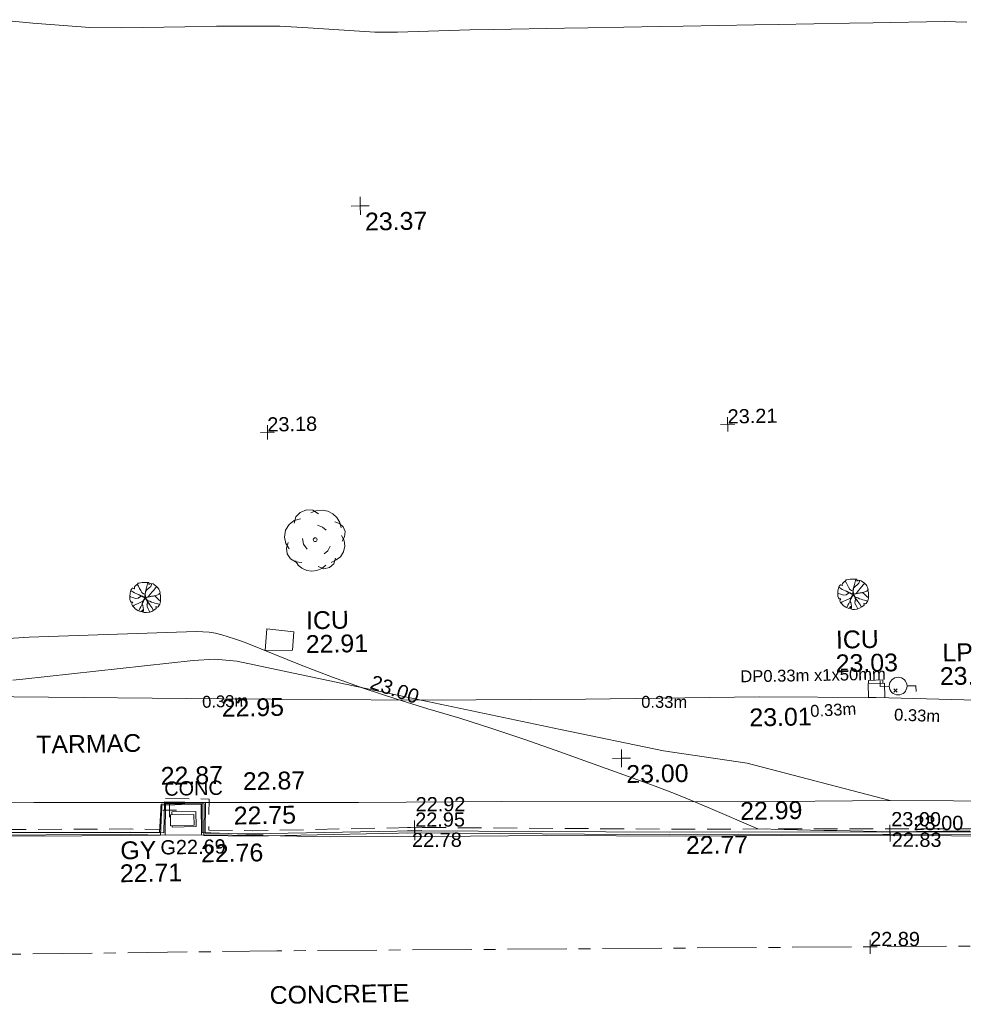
# Model space of a CAD drawing. Header units: millimetres. Extents: x -290717 to 520720, y -88450 to 287762.
# Tile 39 of 256: x -186560 to -166682, y -35216 to -14461. Entities that reach past the tile are written whole.
import ezdxf

# ---------------------------------------------------------------- set-up
doc = ezdxf.new("R2010")
doc.units = ezdxf.units.MM
for name, pattern in [('IMPORT-CENTER _6_', [2000, 1250, -250, 250, -250]), ('IMPORT-DASHED _2_', [750, 500, -250]), ('IMPORT-UG_ELEC_LV_QLB2 _2_', [2700, 1500, -300, 0, -250, 150, -300, 0, -200]), ('IMPORT-UG_ELEC_STREET LIGHTING_QLB2 _2_', [2700, 1500, -300, 0, -250, 150, -300, 0, -200])]:
    doc.linetypes.add(name, pattern=pattern)
for name, color, linetype, lineweight, true_color in [('00_TOPO_FOOTPATH', 7, 'Continuous', 9, 0xa50000), ('00_TOPO_FURN_LAMP_POST', 7, 'Continuous', 9, 0x666666), ('00_TOPO_KERB_BOTTOM', 1, 'Continuous', 9, 0xff0000), ('00_TOPO_KERB_TOP', 7, 'Continuous', 9, 0xa500a5), ('00_TOPO_LEVEL_SPOT', 7, 'Continuous', 9, 0x666666), ('00_TOPO_SERV_GULLY', 7, 'Continuous', 9, 0x5252a5), ('00_TOPO_SERV_IC', 5, 'Continuous', 9, 0x0000ff), ('00_TOPO_TREE', 7, 'Continuous', 9, 0x666666), ('01_DTM_CONTOUR_MNR', 7, 'Continuous', 9, 0xa5a552), ('12333-PUM-2D-U-0001-C01 - Rev2_REVIT IMPORT_dwg', 7, 'Continuous', 9, 0x767676), ('CONTOURS_INDEX', 4, 'Continuous', 9, 0x00ffff), ('CONTOURS_INDEX_LVL', 4, 'Continuous', 9, 0x00ffff), ('GULLY', 7, 'Continuous', 9, 0x7fbfff), ('GULLY_LVL', 7, 'Continuous', 9, 0x7fbfff), ('KERB_BOTTOM', 7, 'Continuous', 9, 0x0000a5), ('KERB_BOTTOM_LVL', 7, 'Continuous', 9, 0x0000a5), ('KERB_TOP', 2, 'Continuous', 9, 0xffff00), ('KERB_TOP_LVL', 2, 'Continuous', 9, 0xffff00), ('PUM-ELECTRIC-LV-QLB2', 1, 'IMPORT-UG_ELEC_LV_QLB2 _2_', 9, 0xff0000), ('PUM-ELECTRIC-MH', 1, 'Continuous', 9, 0xff0000), ('ROAD_CROWNLINE', 7, 'IMPORT-CENTER _6_', 9, 0xa500a5), ('ROAD_CROWNLINE_LVL', 7, 'Continuous', 9, 0xa500a5), ('SAPLING', 120, 'Continuous', 9, 0x00ffbf), ('SPOT_HEIGHTS_LVL', 7, 'Continuous', 9, 0x00a500)]:
    doc.layers.add(name, color=color, linetype=linetype, lineweight=lineweight, true_color=true_color)
for name, color, linetype, lineweight in [('00_TOPO_ROAD_EDGE', 7, 'Continuous', 9), ('00_TOPO_SURVEY_TEXT', 7, 'Continuous', 9), ('CHANGE_OF_SURFACE', 7, 'IMPORT-DASHED _2_', 9), ('CHANGE_OF_SURFACE_LVL', 7, 'Continuous', 9), ('GEN-TEXT', 7, 'Continuous', 9), ('Text', 7, 'Continuous', 9), ('TEXT_TXT', 7, 'Continuous', 9)]:
    doc.layers.add(name, color=color, linetype=linetype, lineweight=lineweight)
doc.styles.add('Arial_1', font='arial.ttf', dxfattribs={"height": 250})
doc.styles.add('Arial_3', font='arial.ttf', dxfattribs={"height": 300})
doc.styles.add('Swis721 Lt BT_2', font='swissl.ttf', dxfattribs={"height": 375})

# ---------------------------------------------------------------- blocks, each defined once
blk = doc.blocks.new('12333-PUM-2D-U-0001-C01 - Rev2_REVIT IMPORT_dwg_CONIFEROUS_TREE-2077069-Site Location Plan Existing')
at = {"layer": '00_TOPO_TREE', "color": 254, "true_color": 0xcccccc, "flags": 128}
for points in [[(533720773, 725533507), (533720812, 725533639), (533720905, 725533731), (533721037, 725533784), (533721169, 725533771), (533721288, 725533692)], [(533721129, 725533718), (533721235, 725533758), (533721367, 725533771), (533721486, 725533745), (533721591, 725533692), (533721671, 725533612), (533721737, 725533507), (533721763, 725533388)], [(533720654, 725532965), (533720588, 725533084), (533720561, 725533216), (533720588, 725533362), (533720667, 725533480), (533720773, 725533560), (533720905, 725533599)], [(533721631, 725533520), (533721723, 725533480), (533721803, 725533414), (533721842, 725533309), (533721829, 725533203), (533721776, 725533111)], [(533721261, 725533454), (533721367, 725533414), (533721446, 725533348)], [(533720918, 725532675), (533720786, 725532688), (533720680, 725532754), (533720614, 725532860), (533720601, 725532979), (533720641, 725533098)], [(533721037, 725532952), (533720958, 725533058), (533720944, 725533177)], [(533721763, 725533230), (533721816, 725533124), (533721829, 725533005), (533721803, 725532886), (533721737, 725532781), (533721644, 725532715), (533721539, 725532662)], [(533721525, 725533005), (533721472, 725532913), (533721393, 725532847)], [(533721420, 725532609), (533721340, 725532543), (533721235, 725532503), (533721129, 725532490), (533721024, 725532503), (533720918, 725532556), (533720839, 725532622), (533720786, 725532715)], [(533721631, 725532754), (533721591, 725532635), (533721499, 725532556), (533721380, 725532530), (533721261, 725532583)]]:
    blk.add_lwpolyline(points, dxfattribs=at)
at = {"layer": '00_TOPO_TREE', "color": 254, "true_color": 0xcccccc}
blk.add_ellipse((533721208, 725533150), major_axis=(40.7, 0), ratio=1, dxfattribs=at)
blk = doc.blocks.new('12333-PUM-2D-U-0001-C01 - Rev2_REVIT IMPORT_dwg_MSL_Lamp_Post_SYM-2077199-Site Location Plan Existing')
at = {"layer": '00_TOPO_FURN_LAMP_POST', "color": 254, "true_color": 0xcccccc, "flags": 128}
for points in [[(-500, 0), (-1000, 0), (-1000, 317)], [(500, 0), (1000, 0), (1000, -317)]]:
    blk.add_lwpolyline(points, dxfattribs=at)
at = {"layer": '00_TOPO_FURN_LAMP_POST', "color": 254, "true_color": 0xcccccc}
blk.add_circle((0, 0), 500, dxfattribs=at)
blk = doc.blocks.new('12333-PUM-2D-U-0001-C01 - Rev2_REVIT IMPORT_dwg_MM-2077200-Site Location Plan Existing')
at = {"layer": '00_TOPO_LEVEL_SPOT', "color": 254, "true_color": 0xcccccc, "flags": 128}
for points in [[(0, -500), (0, 0), (-500, 0)], [(500, 0), (0, 0), (0, 500)]]:
    blk.add_lwpolyline(points, dxfattribs=at)
blk = doc.blocks.new('12333-PUM-2D-U-0001-C01 - Rev2_REVIT IMPORT_dwg_MGS62954_T2_Galway_ITM_3d_Rev1-2077680-Site Location Plan Existing')
at = {"layer": '00_TOPO_FOOTPATH', "color": 254, "true_color": 0xcccccc, "flags": 128}
for points in [[(533691821, 725534922), (533693875, 725535122), (533694213, 725534527), (533694767, 725533694), (533695411, 725532872), (533696393, 725532004), (533697563, 725531232), (533699066, 725530645), (533700826, 725530265), (533702469, 725530081), (533704776, 725529984), (533707599, 725530069), (533710289, 725530007), (533712305, 725530018), (533714805, 725529949), (533719178, 725529832), (533723377, 725529731), (533726844, 725529688), (533730505, 725529677), (533732967, 725529616), (533735871, 725529492)], [(533695099, 725530148), (533696184, 725529583), (533697360, 725528991), (533698599, 725528469), (533699694, 725528237), (533701118, 725528118), (533703004, 725528018), (533706127, 725527907), (533709132, 725527875), (533712146, 725527791), (533715187, 725527718), (533718066, 725527664), (533722021, 725527595), (533725031, 725527567), (533730060, 725527467), (533733219, 725527441), (533735892, 725527384), (533738627, 725527338), (533741034, 725527303), (533743871, 725527255), (533746569, 725527200)]]:
    blk.add_lwpolyline(points, dxfattribs=at)
at = {"layer": '00_TOPO_KERB_BOTTOM', "color": 254, "true_color": 0xcccccc, "flags": 128}
blk.add_lwpolyline([(533713249, 725527058), (533715355, 725527002), (533717839, 725526983), (533717880, 725527615), (533718712, 725527619), (533718702, 725526970), (533720002, 725526934)], dxfattribs=at)
at = {"layer": '00_TOPO_KERB_TOP', "color": 254, "true_color": 0xcccccc, "flags": 128}
blk.add_lwpolyline([(533713249, 725527123), (533715361, 725527078), (533717824, 725527037), (533717865, 725527631), (533718729, 725527635), (533718717, 725527018), (533720002, 725526951)], dxfattribs=at)
at = {"layer": '00_TOPO_ROAD_EDGE', "color": 254, "true_color": 0xcccccc}
blk.add_line((533718702, 725526970), (533717839, 725526983), dxfattribs=at)
at = {"layer": '00_TOPO_ROAD_EDGE', "color": 254, "true_color": 0xcccccc, "flags": 128}
blk.add_lwpolyline([(533720002, 725526934), (533721424, 725526884), (533723565, 725526854), (533725977, 725526829), (533728905, 725526767), (533731925, 725526735), (533735785, 725526649), (533738630, 725526603), (533742467, 725526567), (533745699, 725526507), (533746656, 725526506)], dxfattribs=at)
at = {"layer": '00_TOPO_SERV_GULLY', "color": 254, "true_color": 0xcccccc}
for p, q in [((533718059, 725527175), (533718059, 725527403)), ((533718554, 725527403), (533718059, 725527403)), ((533718554, 725527175), (533718554, 725527403)), ((533718059, 725527175), (533718554, 725527175))]:
    blk.add_line(p, q, dxfattribs=at)
at = {"layer": '00_TOPO_SERV_IC', "color": 254, "true_color": 0xcccccc}
for p, q in [((533720154, 725531290), (533720116, 725530832)), ((533720154, 725531290), (533720726, 725531213)), ((533720726, 725531213), (533720688, 725530832)), ((533720116, 725530832), (533720688, 725530832)), ((533732804, 725529613), (533732804, 725529918)), ((533733146, 725529918), (533732804, 725529918)), ((533733146, 725529613), (533733146, 725529918)), ((533732804, 725529613), (533733146, 725529613))]:
    blk.add_line(p, q, dxfattribs=at)
at = {"layer": '01_DTM_CONTOUR_MNR', "color": 254, "true_color": 0xcccccc, "flags": 128}
for points in [[(533735126, 725543816), (533734650, 725543840), (533733150, 725543840), (533732650, 725543840), (533731150, 725543840), (533730650, 725543840), (533729150, 725543840), (533728650, 725543840), (533727150, 725543840), (533726650, 725543840), (533725150, 725543840), (533724650, 725543840), (533723127, 725543817), (533722650, 725543825), (533721250, 725543940), (533720650, 725543984), (533719318, 725544008), (533718650, 725544008), (533717318, 725544008), (533716650, 725544032), (533715451, 725544141), (533714650, 725544229)], [(533735890, 725527380), (533733220, 725527440), (533730226, 725528285), (533728465, 725528569), (533726303, 725529061), (533723380, 725529730), (533719510, 725530617), (533719053, 725530669), (533718592, 725530646), (533715001, 725530318), (533714785, 725530298)]]:
    blk.add_lwpolyline(points, dxfattribs=at)
at = {"xscale": 0.375, "yscale": 0.375, "zscale": 0.375}
for name, p in [('12333-PUM-2D-U-0001-C01 - Rev2_REVIT IMPORT_dwg_MM-2077200-Site Location Plan Existing', (533722280, 725540170)), ('12333-PUM-2D-U-0001-C01 - Rev2_REVIT IMPORT_dwg_MSL_Lamp_Post_SYM-2077199-Site Location Plan Existing', (533733433, 725529851)), ('12333-PUM-2D-U-0001-C01 - Rev2_REVIT IMPORT_dwg_MM-2077200-Site Location Plan Existing', (533727580, 725528430))]:
    blk.add_blockref(name, p, dxfattribs=at)
blk.add_blockref('12333-PUM-2D-U-0001-C01 - Rev2_REVIT IMPORT_dwg_CONIFEROUS_TREE-2077069-Site Location Plan Existing', (0, 0))
at = {"layer": '00_TOPO_FOOTPATH', "color": 251, "true_color": 0x666666, "char_height": 375, "width": 1495.9, "attachment_point": 1, "line_spacing_factor": 1.005062, "style": 'Swis721 Lt BT_2'}
for s, insert in [('22.95', (533719178, 725529827)), ('23.01', (533730289, 725529431)), ('22.87', (533717868, 725528415)), ('22.99', (533730060, 725527462))]:
    blk.add_mtext(s, dxfattribs=dict(at, insert=insert))
at = {"layer": '00_TOPO_FURN_LAMP_POST', "char_height": 375, "attachment_point": 1, "line_spacing_factor": 1.005062, "style": 'Swis721 Lt BT_2'}
for s, insert, width in [('LP', (533734377, 725530728), 707.59), ('23.04', (533734315, 725530230), 1495.9)]:
    blk.add_mtext(s, dxfattribs=dict(at, insert=insert, width=width))
at = {"layer": '00_TOPO_KERB_BOTTOM', "color": 251, "true_color": 0x666666, "insert": (533719392, 725527551), "char_height": 375, "width": 1495.9, "attachment_point": 1, "line_spacing_factor": 1.005062, "style": 'Swis721 Lt BT_2'}
blk.add_mtext('22.75', dxfattribs=at)
at = {"layer": '00_TOPO_KERB_TOP', "color": 251, "true_color": 0x666666, "insert": (533719596, 725528273), "char_height": 375, "width": 1495.9, "attachment_point": 1, "line_spacing_factor": 1.005062, "style": 'Swis721 Lt BT_2'}
blk.add_mtext('22.87', dxfattribs=at)
at = {"layer": '00_TOPO_LEVEL_SPOT', "char_height": 375, "width": 1495.9, "attachment_point": 1, "line_spacing_factor": 1.005062, "style": 'Swis721 Lt BT_2'}
for s, insert in [('23.37', (533722375, 725540023)), ('23.00', (533727675, 725528283))]:
    blk.add_mtext(s, dxfattribs=dict(at, insert=insert))
at = {"layer": '00_TOPO_ROAD_EDGE', "color": 251, "true_color": 0x666666, "char_height": 375, "width": 1495.9, "attachment_point": 1, "line_spacing_factor": 1.005062, "style": 'Swis721 Lt BT_2'}
for s, insert in [('22.76', (533718689, 725526767)), ('22.77', (533728905, 725526762))]:
    blk.add_mtext(s, dxfattribs=dict(at, insert=insert))
at = {"layer": '00_TOPO_SERV_GULLY', "color": 251, "true_color": 0x666666, "char_height": 375, "attachment_point": 1, "line_spacing_factor": 1.005062, "style": 'Swis721 Lt BT_2'}
for s, insert, width in [('GY', (533716990, 725526860), 821.56), ('22.71', (533716972, 725526377), 1495.9)]:
    blk.add_mtext(s, dxfattribs=dict(at, insert=insert, width=width))
at = {"layer": '00_TOPO_SERV_IC', "color": 251, "true_color": 0x666666, "char_height": 375, "attachment_point": 1, "line_spacing_factor": 1.005062, "style": 'Swis721 Lt BT_2'}
for s, insert, width in [('ICU', (533720986, 725531640), 1021.01), ('22.91', (533720972, 725531140), 1495.9), ('ICU', (533732140, 725531039), 1021.01), ('23.03', (533732126, 725530539), 1495.9)]:
    blk.add_mtext(s, dxfattribs=dict(at, insert=insert, width=width))
at = {"layer": '00_TOPO_SURVEY_TEXT', "color": 251, "true_color": 0x666666, "char_height": 375, "attachment_point": 1, "line_spacing_factor": 1.005062, "style": 'Swis721 Lt BT_2'}
for s, insert, width in [('TARMAC', (533715256, 725529120), 2450.43), ('CONCRETE', (533720082, 725523755), 3286.24)]:
    blk.add_mtext(s, dxfattribs=dict(at, insert=insert, width=width))
blk = doc.blocks.new('12333-PUM-2D-U-0001-C01 - Rev2_REVIT IMPORT_dwg_SAPLING-2077789-Site Location Plan Existing')
at = {"layer": 'SAPLING', "color": 254, "true_color": 0xeaeaea, "flags": 128}
blk.add_lwpolyline([(-224, 233), (-205, 245), (-187, 266), (-161, 288), (-141, 304), (-126, 305), (-98, 315), (-57, 319), (-20, 318), (6, 319), (42, 315), (83, 313), (82, 297), (82, 276), (101, 288), (116, 295), (174, 283), (242, 230), (278, 193), (290, 174), (304, 144), (310, 119), (318, 96), (308, 85), (285, 71), (314, 66), (319, 51), (320, 34), (321, -19), (321, -44), (322, -58), (318, -87), (317, -88), (315, -116), (305, -145), (293, -164), (270, -199), (257, -205), (243, -206), (226, -198), (219, -196), (224, -237), (178, -270), (130, -296), (93, -307), (71, -313), (19, -319), (-18, -318), (-32, -316), (-49, -307), (-60, -296), (-61, -287), (-54, -269), (-62, -259), (-66, -259), (-71, -273), (-84, -295), (-95, -300), (-161, -268), (-214, -235), (-227, -214), (-256, -185), (-273, -169), (-281, -158), (-286, -141), (-285, -125), (-277, -110), (-266, -95), (-296, -94), (-309, -68), (-317, -55), (-325, -36), (-325, 12), (-322, 19), (-323, 24), (-325, 45), (-320, 73), (-315, 104), (-309, 132), (-295, 172), (-280, 191), (-269, 200), (-267, 201), (-257, 200), (-232, 187), (-228, 185), (-224, 190), (-226, 205)], close=True, dxfattribs=at)
for points in [[(-166, 284), (-141, 239), (-116, 194), (-94, 150), (-73, 104), (-34, 76), (-8, 68), (0, 54), (-1, 32), (-6, 5), (-10, -21), (-26, -46), (-46, -79), (-64, -125), (-67, -149), (-53, -170), (-50, -208), (-39, -250), (-40, -281), (-47, -299), (-49, -307)], [(-141, -278), (-119, -231), (-99, -191), (-77, -151), (-54, -108), (-30, -56), (-16, -32), (-3, -10), (-5, 32), (-2, 70), (4, 113), (16, 154), (31, 203), (43, 259), (53, 291), (57, 315)], [(141, 291), (122, 230), (88, 200), (45, 165), (9, 128), (6, 108), (1, 69), (4, 19), (9, -1), (27, -1), (63, 17), (86, 42), (110, 77), (150, 118), (180, 152), (219, 199), (245, 226)], [(-324, 31), (-309, 22), (-261, 7), (-206, -19), (-150, -8), (-102, 21), (-73, 29), (-35, 8), (-17, 5), (13, 1), (37, 5), (73, 23)], [(93, -307), (57, -237), (34, -187), (35, -146), (43, -115), (41, -75), (33, -48), (18, -30), (-6, -6), (-29, 5), (-61, 27), (-94, 41), (-128, 58), (-164, 77), (-228, 106), (-260, 124), (-302, 152)], [(-141, 64), (-110, 49), (-101, 44), (-87, 37), (-62, 29), (-46, 19), (-36, 10), (-22, 6), (-1, 4), (-3, -1), (-3, -9), (-19, 1), (-29, 5), (-44, 14), (-64, 26), (-74, 31), (-78, 29), (-97, 23), (-116, 15), (-124, 6), (-137, 0), (-152, -9), (-156, -9)], [(-145, 67), (-125, 56), (-92, 40), (-55, 25), (-29, 8)], [(-75, 109), (-57, 95), (-38, 82), (-16, 72), (-3, 63), (-1, 43), (-2, 29), (1, 17), (-3, 3), (3, -8), (14, -23), (23, -42), (33, -54), (45, -78), (54, -95), (67, -114), (89, -147)], [(-65, -125), (-58, -111), (-50, -101), (-44, -90), (-36, -73), (-29, -56), (-17, -38), (-6, -22), (-2, -12), (1, 0)], [(9, 131), (5, 117), (8, 105), (3, 84), (1, 71), (-1, 54), (-3, 38), (5, 26), (5, 14), (6, 6), (8, 1)], [(311, 66), (223, 37), (175, 28), (119, 21), (87, 15), (30, 6), (0, 0), (11, -30), (36, -58), (58, -71), (94, -79), (133, -97), (167, -110), (201, -119), (232, -127), (261, -136), (302, -150)], [(32, -147), (40, -130), (43, -115), (40, -101), (43, -82), (38, -68), (27, -46), (12, -30), (8, -17), (0, -8), (1, 1), (0, 12), (1, 24)], [(5, -3), (28, 1), (56, 6), (80, 12), (108, 23), (130, 23)], [(6, -1), (29, 1), (45, 5), (52, 8), (63, 11), (84, 13), (106, 18), (129, 23), (147, 27), (164, 26), (189, 31), (196, 32)], [(319, -80), (278, -48), (237, -5), (206, 27), (200, 32)], [(-259, -182), (-236, -158), (-200, -145), (-150, -124), (-53, -79), (-25, -43), (-3, -16)], [(-82, -91), (-63, -85), (-52, -80), (-43, -67), (-34, -57), (-26, -45), (-15, -30), (-8, -23), (-8, -11), (-6, -3)], [(-81, -91), (-66, -84), (-55, -82), (-47, -73), (-34, -56), (-18, -29), (-4, -16)], [(-64, -121), (-51, -97), (-40, -75), (-29, -49), (-16, -29), (-4, -16)], [(104, -84), (86, -77), (66, -73), (50, -66), (36, -58), (29, -45), (23, -36), (18, -27), (11, -15), (1, -5)], [(169, -277), (133, -215), (93, -154), (54, -99), (30, -51), (5, -18)], [(87, -77), (69, -73), (50, -69), (36, -55)], [(84, -143), (70, -119), (59, -104), (44, -80), (38, -69)]]:
    blk.add_lwpolyline(points, dxfattribs=at)
blk = doc.blocks.new('12333-PUM-2D-U-0001-C01 - Rev2_REVIT IMPORT_dwg_SPOT-2077713-Site Location Plan Existing')
at = {"layer": 'Text', "color": 253, "true_color": 0xaaaaaa}
for p, q in [((-500, 0), (500, 0)), ((0, 500), (0, -500))]:
    blk.add_line(p, q, dxfattribs=at)
blk = doc.blocks.new('12333-PUM-2D-U-0001-C01 - Rev2_REVIT IMPORT_dwg_SPOT-2077769-Site Location Plan Existing')
at = {"layer": 'CHANGE_OF_SURFACE_LVL', "color": 253, "true_color": 0xaaaaaa}
for p, q in [((-500, 0), (500, 0)), ((0, 500), (0, -500))]:
    blk.add_line(p, q, dxfattribs=at)
blk = doc.blocks.new('12333-PUM-2D-U-0001-C01 - Rev2_REVIT IMPORT_dwg_SPOT-2077770-Site Location Plan Existing')
at = {"layer": 'KERB_BOTTOM_LVL', "color": 9, "true_color": 0xaaaae1}
for p, q in [((-500, 0), (500, 0)), ((0, 500), (0, -500))]:
    blk.add_line(p, q, dxfattribs=at)
blk = doc.blocks.new('12333-PUM-2D-U-0001-C01 - Rev2_REVIT IMPORT_dwg_SPOT-2077810-Site Location Plan Existing')
at = {"layer": 'KERB_TOP_LVL', "color": 51, "true_color": 0xffffaa}
for p, q in [((-500, 0), (500, 0)), ((0, 500), (0, -500))]:
    blk.add_line(p, q, dxfattribs=at)
blk = doc.blocks.new('12333-PUM-2D-U-0001-C01 - Rev2_REVIT IMPORT_dwg_SPOT-2077774-Site Location Plan Existing')
at = {"layer": 'ROAD_CROWNLINE_LVL', "color": 254, "true_color": 0xe1aae1}
for p, q in [((-500, 0), (500, 0)), ((0, 500), (0, -500))]:
    blk.add_line(p, q, dxfattribs=at)
blk = doc.blocks.new('12333-PUM-2D-U-0001-C01 - Rev2_REVIT IMPORT_dwg_SPOT-2077775-Site Location Plan Existing')
at = {"layer": 'SPOT_HEIGHTS_LVL', "color": 9, "true_color": 0xaae1aa}
for p, q in [((-500, 0), (500, 0)), ((0, 500), (0, -500))]:
    blk.add_line(p, q, dxfattribs=at)
blk = doc.blocks.new('12333-PUM-2D-U-0001-C01 - Rev2_REVIT IMPORT_dwg-1620468-Site Location Plan Existing')
at = {"layer": 'CHANGE_OF_SURFACE', "color": 253, "true_color": 0xaaaaaa, "flags": 128}
for points in [[(77779, -88785), (78696, -88814), (82119, -88805), (87486, -88934), (92129, -89008), (95544, -89065), (101722, -89132), (109467, -89317), (113980, -89438), (118789, -89508), (123625, -89584), (126283, -89632), (126312, -89633), (127091, -89648), (127120, -89648), (128578, -89674), (133109, -89762), (134670, -89797), (137536, -89862), (139539, -89919), (139554, -88752), (139582, -86473), (139630, -82004), (139685, -78902)], [(76762, -88753), (76782, -88099), (77802, -88131), (77779, -88785)], [(60005, -88470), (60007, -88402), (63279, -88486), (66855, -88560), (69616, -88615), (72552, -88685), (76136, -88733), (76762, -88753)]]:
    blk.add_lwpolyline(points, dxfattribs=at)
at = {"layer": 'CONTOURS_INDEX', "color": 131, "true_color": 0xaaffff, "flags": 128}
blk.add_lwpolyline([(93808, -89079), (92128, -89071), (91010, -89028), (90733, -89018), (90456, -89007), (90179, -88995), (89902, -88984), (89348, -88961), (88306, -88491), (87956, -88337), (87605, -88187), (87251, -88044), (86895, -87905), (85109, -87225), (84447, -86981), (83781, -86745), (83112, -86521), (82439, -86307), (81768, -86089), (81102, -85858), (80443, -85606), (79789, -85342), (78648, -84861), (78520, -84810), (78391, -84761), (78261, -84716), (78129, -84673), (77996, -84639), (77862, -84614), (77726, -84601), (77589, -84597), (74070, -84653), (73519, -84678)], dxfattribs=at)
at = {"layer": 'GEN-TEXT', "color": 253, "true_color": 0xaaaaaa}
for p, q in [((92258, -86133), (92329, -86062)), ((92329, -86133), (92258, -86062))]:
    blk.add_line(p, q, dxfattribs=at)
at = {"layer": 'GULLY', "color": 254, "true_color": 0xd4e9ff}
blk.add_line((77010, -88451), (77010, -88389), dxfattribs=at)
at = {"layer": 'GULLY', "color": 254, "true_color": 0xd4e9ff, "flags": 128}
blk.add_lwpolyline([(77010, -88389), (77515, -88389), (77515, -88707), (77010, -88707), (77010, -88680)], dxfattribs=at)
at = {"layer": 'KERB_BOTTOM', "color": 9, "true_color": 0xaaaae1, "flags": 128}
for points in [[(77673, -88899), (78694, -88931), (82118, -88922), (87484, -89051), (92128, -89125), (95542, -89182), (101720, -89249), (109464, -89434), (113978, -89555), (118787, -89625), (123623, -89701), (128576, -89791), (133107, -89879), (134667, -89914), (137533, -89979), (139655, -90039), (139699, -86474), (139747, -82006), (139802, -78904)], [(76861, -88873), (76881, -88204), (77696, -88230), (77673, -88899)], [(60004, -88519), (63276, -88603), (66853, -88677), (69614, -88732), (72550, -88802), (76133, -88850), (76861, -88873)]]:
    blk.add_lwpolyline(points, dxfattribs=at)
at = {"layer": 'KERB_TOP', "color": 51, "true_color": 0xffffaa, "flags": 128}
for points in [[(77701, -88850), (78695, -88881), (82118, -88873), (87485, -89001), (92128, -89075), (95543, -89133)], [(76836, -88823), (76855, -88176), (77724, -88204), (77701, -88850)], [(60004, -88519), (60005, -88470), (63278, -88553), (66854, -88628), (69615, -88683), (72550, -88752), (76134, -88801), (76836, -88823)]]:
    blk.add_lwpolyline(points, dxfattribs=at)
at = {"layer": 'PUM-ELECTRIC-MH', "color": 21, "true_color": 0xffaaaa, "flags": 128}
blk.add_lwpolyline([(91729, -85936), (91729, -85877), (92032, -85865), (92032, -85936)], dxfattribs=at)
at = {"layer": 'ROAD_CROWNLINE', "color": 254, "true_color": 0xe1aae1, "flags": 128}
blk.add_lwpolyline([(249006, -92725), (244453, -94206), (233556, -94383), (213354, -93698), (191428, -93433), (168463, -92924), (161119, -92830), (147820, -92659), (134837, -92304), (124391, -92018), (104167, -91620), (79168, -91355), (65619, -91289), (52756, -91112), (39914, -90847), (23027, -90603), (4970, -90095), (-7099, -89786), (-12602, -89763), (-16470, -88901), (-19410, -87266), (-21200, -85365), (-23477, -80326), (-23612, -77631)], dxfattribs=at)
for name, p in [('12333-PUM-2D-U-0001-C01 - Rev2_REVIT IMPORT_dwg_MGS62954_T2_Galway_ITM_3d_Rev1-2077680-Site Location Plan Existing', (-533641080, -725615854)), ('12333-PUM-2D-U-0001-C01 - Rev2_REVIT IMPORT_dwg_SAPLING-2077789-Site Location Plan Existing', (76528, -83860)), ('12333-PUM-2D-U-0001-C01 - Rev2_REVIT IMPORT_dwg_SAPLING-2077789-Site Location Plan Existing', (91441, -84051))]:
    blk.add_blockref(name, p)
at = {"xscale": 0.3, "yscale": 0.3, "zscale": 0.3}
for name, p in [('12333-PUM-2D-U-0001-C01 - Rev2_REVIT IMPORT_dwg_SPOT-2077775-Site Location Plan Existing', (79163, -80423)), ('12333-PUM-2D-U-0001-C01 - Rev2_REVIT IMPORT_dwg_SPOT-2077775-Site Location Plan Existing', (88861, -80423)), ('12333-PUM-2D-U-0001-C01 - Rev2_REVIT IMPORT_dwg_SPOT-2077713-Site Location Plan Existing', (76960, -88351)), ('12333-PUM-2D-U-0001-C01 - Rev2_REVIT IMPORT_dwg_SPOT-2077810-Site Location Plan Existing', (82118, -88873)), ('12333-PUM-2D-U-0001-C01 - Rev2_REVIT IMPORT_dwg_SPOT-2077770-Site Location Plan Existing', (82118, -88922)), ('12333-PUM-2D-U-0001-C01 - Rev2_REVIT IMPORT_dwg_SPOT-2077769-Site Location Plan Existing', (82119, -88805)), ('12333-PUM-2D-U-0001-C01 - Rev2_REVIT IMPORT_dwg_SPOT-2077810-Site Location Plan Existing', (92128, -89075)), ('12333-PUM-2D-U-0001-C01 - Rev2_REVIT IMPORT_dwg_SPOT-2077770-Site Location Plan Existing', (92128, -89125)), ('12333-PUM-2D-U-0001-C01 - Rev2_REVIT IMPORT_dwg_SPOT-2077774-Site Location Plan Existing', (91668, -91488))]:
    blk.add_blockref(name, p, dxfattribs=at)
at = {"layer": 'CHANGE_OF_SURFACE_LVL', "insert": (82149, -88167), "char_height": 300, "width": 1256.11, "attachment_point": 1, "rotation": 359.2125, "line_spacing_factor": 0.941778, "style": 'Arial_3'}
blk.add_mtext('22.92', dxfattribs=at)
at = {"layer": 'CONTOURS_INDEX_LVL', "char_height": 300, "width": 1256.11, "attachment_point": 1, "line_spacing_factor": 0.941778, "style": 'Arial_3'}
for insert, rotation in [((81308, -85568), 340.1589), ((92630, -88746), 359.1694)]:
    blk.add_mtext('23.00', dxfattribs=dict(at, insert=insert, rotation=rotation))
at = {"layer": 'GULLY_LVL', "insert": (76756, -88983), "char_height": 300, "width": 1645.43, "attachment_point": 1, "line_spacing_factor": 0.941778, "style": 'Arial_3'}
blk.add_mtext('G22.69', dxfattribs=at)
at = {"layer": 'KERB_BOTTOM_LVL', "char_height": 300, "width": 1256.11, "attachment_point": 1, "line_spacing_factor": 0.941778, "style": 'Arial_3'}
for s, insert, rotation in [('22.78', (82060, -88916), 359.2125), ('22.83', (92165, -89088), 358.873)]:
    blk.add_mtext(s, dxfattribs=dict(at, insert=insert, rotation=rotation))
at = {"layer": 'KERB_TOP_LVL', "char_height": 300, "width": 1256.11, "attachment_point": 1, "line_spacing_factor": 0.941778, "style": 'Arial_3'}
for s, insert, rotation in [('22.95', (82134, -88491), 359.2125), ('23.00', (92161, -88655), 358.873)]:
    blk.add_mtext(s, dxfattribs=dict(at, insert=insert, rotation=rotation))
at = {"layer": 'PUM-ELECTRIC-LV-QLB2', "insert": (90565, -85616), "char_height": 250, "width": 3660.66, "attachment_point": 2, "line_spacing_factor": 0.941778, "style": 'Arial_1'}
blk.add_mtext('DP0.33m x1x50mm', dxfattribs=at)
at = {"layer": 'PUM-ELECTRIC-LV-QLB2', "char_height": 250, "width": 1160.03, "attachment_point": 2, "line_spacing_factor": 0.941778, "style": 'Arial_1'}
for insert, rotation in [((78171, -85950), 0.7719), ((87423, -86126), 358.8345), ((90972, -86355), 2.1066), ((92749, -86502), 356.9465)]:
    blk.add_mtext('0.33m', dxfattribs=dict(at, insert=insert, rotation=rotation))
at = {"layer": 'ROAD_CROWNLINE_LVL', "insert": (91674, -91173), "char_height": 300, "width": 1256.11, "attachment_point": 1, "rotation": 358.873, "line_spacing_factor": 0.941778, "style": 'Arial_3'}
blk.add_mtext('22.89', dxfattribs=at)
at = {"layer": 'SPOT_HEIGHTS_LVL', "char_height": 300, "width": 1256.11, "attachment_point": 1, "line_spacing_factor": 0.941778, "style": 'Arial_3'}
for s, insert in [('23.18', (79163, -80108)), ('23.21', (88861, -80108))]:
    blk.add_mtext(s, dxfattribs=dict(at, insert=insert))
at = {"layer": 'TEXT_TXT', "insert": (76857, -87746), "char_height": 300, "width": 1469.14, "attachment_point": 1, "line_spacing_factor": 0.941778, "style": 'Arial_3'}
blk.add_mtext('CONC', dxfattribs=at)

msp = doc.modelspace()

# ---------------------------------------------------------------- block references
at = {"layer": '12333-PUM-2D-U-0001-C01 - Rev2_REVIT IMPORT_dwg', "color": 254, "linetype": 'IMPORT-UG_ELEC_STREET LIGHTING_QLB2 _2_', "true_color": 0xffd4d4, "rotation": 0.9999999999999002}
msp.add_blockref('12333-PUM-2D-U-0001-C01 - Rev2_REVIT IMPORT_dwg-1620468-Site Location Plan Existing', (-261895, 55870), dxfattribs=at)

doc.saveas('drawing.dxf')
